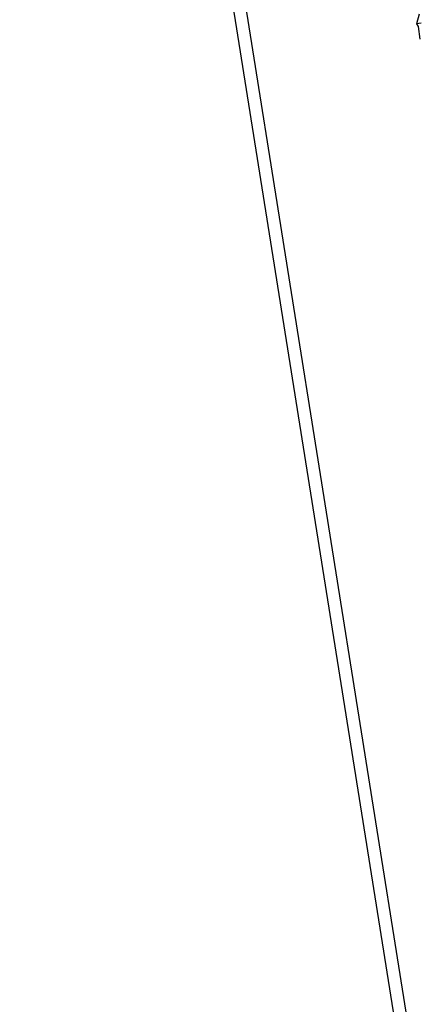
# Model space of a CAD drawing. Extents: x 447693 to 448165, y 439527 to 440695.
# Tile 23 of 88: x 447693 to 447851, y 439722 to 440112. Entities that reach past the tile are written whole.
import ezdxf

# ---------------------------------------------------------------- set-up
doc = ezdxf.new("R2010")
doc.units = 0
doc.header["$LTSCALE"] = 2
doc.header["$MEASUREMENT"] = 0
doc.linetypes.add('AUSGEZOGEN', pattern=[0])
doc.layers.get('0').update_dxf_attribs({"linetype": 'AUSGEZOGEN'})
for name, color, linetype in [('DB-Wegboeschungen', 15, 'CONTINUOUS'), ('Planeinteilung', 250, 'CONTINUOUS'), ('RAHMEN', 7, 'AUSGEZOGEN')]:
    doc.layers.add(name, color=color, linetype=linetype)

# ---------------------------------------------------------------- blocks, each defined once
blk = doc.blocks.new('1135297')
blk.add_line((0, 0), (1135, 0))
at = {"layer": 'RAHMEN'}
blk.add_line((25, 5), (950, 5), dxfattribs=at)

msp = doc.modelspace()

# ---------------------------------------------------------------- linework, layer by layer
at = {"layer": 'DB-Wegboeschungen', "linetype": 'Continuous'}
for p, q in [((447851.12, 440114.42), (447849.98, 440110.66)), ((447851.93, 440110.83), (447849.98, 440110.66)), ((447849.98, 440110.66), (447850.67, 440109.55)), ((447850.67, 440109.55), (447851.29, 440104.58))]:
    msp.add_line(p, q, dxfattribs=at)

# ---------------------------------------------------------------- block references
at = {"layer": 'Planeinteilung', "linetype": 'Continuous', "rotation": 279.0411497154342}
msp.add_blockref('1135297', (447692.94, 440647.94), dxfattribs=at)

doc.saveas('drawing.dxf')
